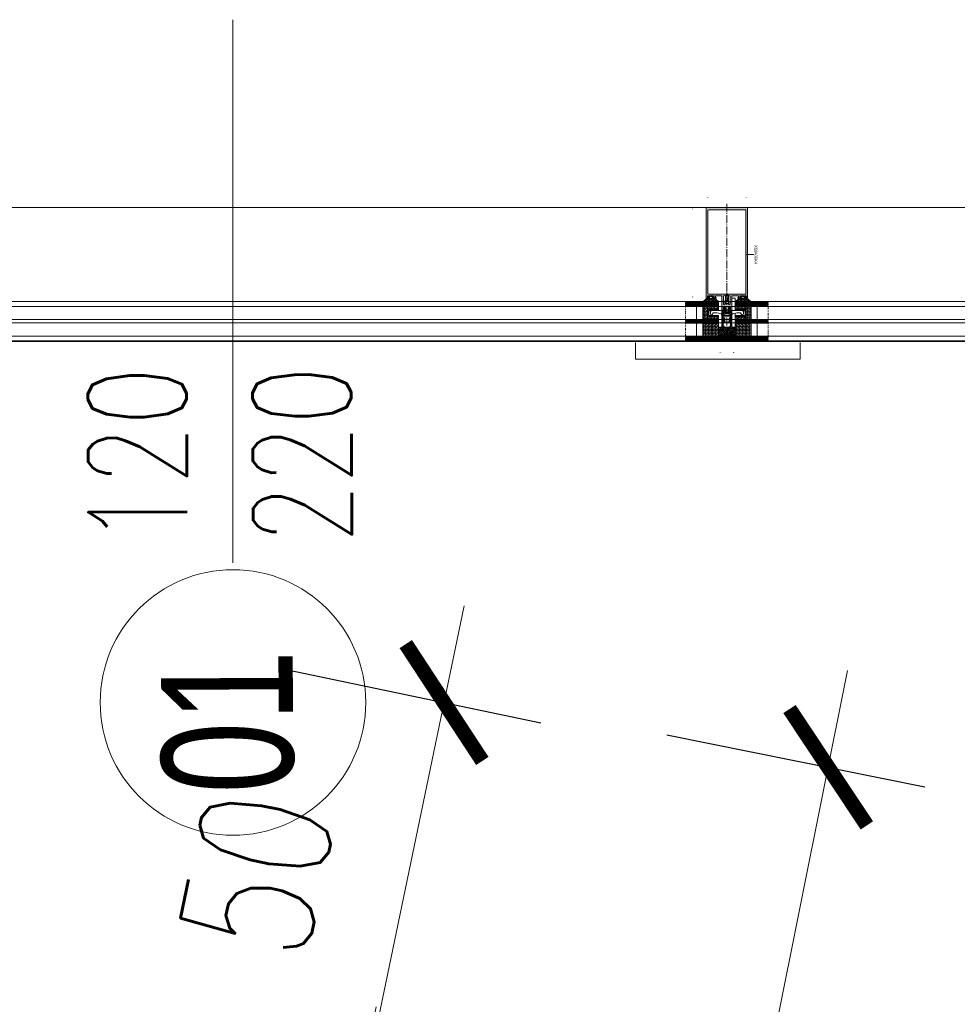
# Model space of a CAD drawing. Header units: inches. Extents: x 0 to 111471, y -105323 to 11070.
# Tile 164 of 256: x 43565 to 43679, y -27951 to -27832. Entities that reach past the tile are written whole.
import ezdxf
from ezdxf.enums import TextEntityAlignment as Align

# ---------------------------------------------------------------- set-up
doc = ezdxf.new("R2010")
doc.units = ezdxf.units.IN
doc.header["$MEASUREMENT"] = 0
for name, pattern in [('DIVIDE', [5.3, 2, -1, 0.15, -1, 0.15, -1]), ('gen3', [6.25, 4.75, -1.5]), ('GEN7', [13.75, 9.75, -1.5, 1, -1.5])]:
    doc.linetypes.add(name, pattern=pattern)
for name, color, linetype, lineweight in [('888 drzwi i okna', 4, 'Continuous', 0), ('888 opisy', 3, 'Continuous', 0), ('888 projektowane elementy', 6, 'Continuous', 13), ('888 sciany istniejące', 2, 'Continuous', 35), ('888 widok', 8, 'Continuous', 0), ('888 wymiary', 1, 'Continuous', 0), ('MB-inne', 8, 'Continuous', 9), ('MB-kreskowanie', 8, 'Continuous', 5), ('MB-opisy', 120, 'Continuous', 9), ('MB-osie', 4, 'GEN7', 5), ('MB-profile', 7, 'Continuous', 9), ('MB-szyby', 4, 'Continuous', 9), ('MB-urwania', 1, 'DIVIDE', 5), ('MB-uszczelki_tworzywa', 8, 'Continuous', 9), ('MB-wymiary', 145, 'Continuous', 9), ('Wymiary', 85, 'Continuous', 18)]:
    doc.layers.add(name, color=color, linetype=linetype, lineweight=lineweight)
doc.styles.add('ARIALCE', font='arial.ttf', dxfattribs={"width": 0.8})
doc.styles.get("Standard").update_dxf_attribs({"font": 'arial.ttf'})
doc.styles.add('TS 100_opisy', font='romans.shx', dxfattribs={"width": 0.7, "height": 16})
doc.styles.add('TS 100_wymiary', font='romans.shx', dxfattribs={"width": 0.7, "height": 16})
doc.dimstyles.new('Dim Style 100', dxfattribs={"dimtxt": 16, "dimasz": 12, "dimexe": 12, "dimexo": 2, "dimgap": 10, "dimtad": 1, "dimdec": 0, "dimzin": 9, "dimtxsty": 'TS 100_wymiary', "dimblk": 'ARCHTICK', "dimcen": 2.5, "dimdle": 12, "dimclrd": 256, "dimclrt": 2, "dimadec": 0, "dimazin": 2, "dimtfac": 1, "dimtdec": 0, "dimtix": 1, "dimtmove": 2, "dimatfit": 3, "dimfxl": 0, "dimlwd": -1, "dimarcsym": 0})
doc.dimstyles.new('MB_KDA_2.5', dxfattribs={"dimtxt": 2.5, "dimasz": 2.5, "dimexe": 1, "dimexo": 1, "dimgap": 1, "dimtad": 1, "dimdec": 1, "dimdsep": 46, "dimtxsty": 'Standard', "dimcen": 0, "dimclrd": 256, "dimclre": 256, "dimclrt": 2, "dimadec": 0, "dimazin": 2, "dimtp": 0.1, "dimtm": 0.1, "dimtfac": 0.71, "dimtdec": 1, "dimtmove": 0, "dimatfit": 3, "dimfxl": 0, "dimtzin": 0, "dimlwd": -1, "dimlwe": -1, "dimarcsym": 0})
pattern_1 = [(315, (-204.003, -193.6241), (1.3470384, -3e-16), [0.9525, -0.9525])]
pattern_2 = [(0.033944, (-4153.1781, -852.2568), (0.23784281, 0.47639099), [0, -0.47625])]
pattern_3 = [(45, (-204.003, 93.6241), (1.3470384, -2e-16), [0.9525, -0.9525])]

# ---------------------------------------------------------------- blocks, each defined once
blk = doc.blocks.new('K430492X')
at = {"layer": 'MB-kreskowanie'}
h = blk.add_hatch(color=0, dxfattribs=at)
h.paths.add_polyline_path([(-109.2, 25), (-109.5, 24.7), (-109.5, 22.5), (-109, 22), (-108.5, 22), (-108.5, 23.5), (-106.5, 23.5), (-106.5, 19.7), (-106.3, 19.5), (-106.5, 19.2), (-106.5, 15.5), (-108.5, 15.5), (-108.5, 17), (-109, 17), (-109.5, 16.5), (-109.5, 13), (-108.5, 13), (-108.5, 14), (-106.5, 14), (-106.5, 6.5), (-107, 6), (-124.2, 6), (-124.5, 5.7), (-124.5, 4), (-124, 3.5), (-123, 3.5), (-123, 4.5), (-121, 4.5), (-120.5, 4), (-120.5, 2.7), (-118.9, 0), (-120.5, -2.8), (-120.5, -4), (-121, -4.5), (-123, -4.5), (-123, -3.5), (-124, -3.5), (-124.5, -4), (-124.5, -5.7), (-124.2, -6), (-107, -6), (-106.5, -6.5), (-106.5, -14), (-108.5, -14), (-108.5, -13), (-109.5, -13), (-109.5, -16.5), (-109, -17), (-108.5, -17), (-108.5, -15.5), (-106.5, -15.5), (-106.5, -19.2), (-106.3, -19.5), (-106.5, -19.7), (-106.5, -23.5), (-108.5, -23.5), (-108.5, -22), (-109, -22), (-109.5, -22.5), (-109.5, -24.7), (-109.2, -25), (-0.5, -25, 0.413925), (0, -24.5), (0, 24.5, 0.413925), (-0.5, 25)])
h.paths.add_polyline_path([(-3, 22.9), (-2.5, 22.4), (-2.5, -22.4), (-3, -22.9), (-104, -22.9), (-104.5, -22.4), (-104.5, 22.4), (-104, 22.9)], flags=16)
h.paths.add_polyline_path([(-106.4, 3.6), (-105.5, 0), (-106.4, -3.6), (-106.9, -4), (-116.9, -4), (-117.3, -3.2), (-115.9, -0.8), (-115.9, 0.8), (-117.3, 3.2), (-116.9, 4), (-106.9, 4)], flags=16)
at = {"layer": 'MB-profile'}
blk.add_lwpolyline([(-0.5, -25), (-109.2, -25), (-109.5, -24.7), (-109.5, -22.5), (-109, -22), (-108.5, -22), (-108.5, -23.5), (-106.5, -23.5), (-106.5, -19.7), (-106.3, -19.5), (-106.5, -19.2), (-106.5, -15.5), (-108.5, -15.5), (-108.5, -17), (-109, -17), (-109.5, -16.5), (-109.5, -13), (-108.5, -13), (-108.5, -14), (-106.5, -14), (-106.5, -6.5), (-107, -6), (-124.2, -6), (-124.5, -5.7), (-124.5, -4), (-124, -3.5), (-123, -3.5), (-123, -4.5), (-121, -4.5), (-120.5, -4), (-120.5, -2.8), (-118.9, 0), (-120.5, 2.7), (-120.5, 4), (-121, 4.5), (-123, 4.5), (-123, 3.5), (-124, 3.5), (-124.5, 4), (-124.5, 5.7), (-124.2, 6), (-107, 6), (-106.5, 6.5), (-106.5, 14), (-108.5, 14), (-108.5, 13), (-109.5, 13), (-109.5, 16.5), (-109, 17), (-108.5, 17), (-108.5, 15.5), (-106.5, 15.5), (-106.5, 19.2), (-106.3, 19.5), (-106.5, 19.7), (-106.5, 23.5), (-108.5, 23.5), (-108.5, 22), (-109, 22), (-109.5, 22.5), (-109.5, 24.7), (-109.2, 25), (-0.5, 25, -0.414502), (0, 24.5), (0, -24.5, -0.414502)], format="xyb", close=True, dxfattribs=at)
for points in [[(-3, -22.9), (-104, -22.9), (-104.5, -22.4), (-104.5, 22.4), (-104, 22.9), (-3, 22.9), (-2.5, 22.4), (-2.5, -22.4)], [(-106.4, -3.6), (-106.9, -4), (-116.9, -4), (-117.3, -3.2), (-115.9, -0.8), (-115.9, 0.8), (-117.3, 3.2), (-116.9, 4), (-106.9, 4), (-106.4, 3.6), (-105.5, 0)]]:
    blk.add_lwpolyline(points, close=True, dxfattribs=at)
blk = doc.blocks.new('*D597')
at = {"layer": 'Defpoints', "color": 0, "ltscale": 0.01}
for p in [(52, -74.7), (161.5, -74.5), (52, -92)]:
    blk.add_point(p, dxfattribs=at)
at = {"layer": 'MB-wymiary'}
for p, q in [((52, -75.7), (52, -93)), ((161.5, -75.5), (161.5, -93)), ((159, -92), (54.5, -92))]:
    blk.add_line(p, q, dxfattribs=at)
at = {"layer": 'MB-wymiary', "ltscale": 0.01}
for points in [[(54.5, -91.6), (54.5, -92.4), (52, -92)], [(159, -92.4), (159, -91.6), (161.5, -92)]]:
    blk.add_solid(points, dxfattribs=at)
at = {"layer": 'MB-wymiary', "color": 2, "ltscale": 0.01, "insert": (106.8, -89.7), "char_height": 2.5, "attachment_point": 5}
blk.add_mtext('110', dxfattribs=at)
blk = doc.blocks.new('*D598')
at = {"layer": 'Defpoints', "color": 0, "ltscale": 0.01}
for p in [(147.1, -25), (173.9, -25), (147.1, -75)]:
    blk.add_point(p, dxfattribs=at)
at = {"layer": 'MB-wymiary'}
for p, q in [((148.1, -25), (174.9, -25)), ((173.9, -72.5), (173.9, -27.5)), ((148.1, -75), (174.9, -75))]:
    blk.add_line(p, q, dxfattribs=at)
at = {"layer": 'MB-wymiary', "ltscale": 0.01}
for points in [[(174.3, -27.5), (173.5, -27.5), (173.9, -25)], [(173.5, -72.5), (174.3, -72.5), (173.9, -75)]]:
    blk.add_solid(points, dxfattribs=at)
at = {"layer": 'MB-wymiary', "color": 2, "ltscale": 0.01, "insert": (171.7, -50), "char_height": 2.5, "attachment_point": 5, "rotation": 90}
blk.add_mtext('50', dxfattribs=at)
blk = doc.blocks.new('120900')
at = {"layer": 'MB-kreskowanie'}
h = blk.add_hatch(dxfattribs=at)
h.set_pattern_fill('DOTS', color=256, scale=0.3, angle=90.0339, style=0)
h.set_pattern_definition([(90.033944, (778.75693, -4206.1781), (-0.47639099, 0.23784281), [0, -0.47625])])
h.paths.add_polyline_path([(-6.2, 1.7, -0.244698), (-6, 1.8), (-5.6, 1.8, -0.117863), (-5.4, 1.8, 0.255673), (-2.6, 1.8, -0.117863), (-2.4, 1.8), (-2, 1.8, -0.244698), (-1.8, 1.7), (-1, 0.6, -0.520567), (-1.1, 0.3), (-1.5, 0.2), (-1.5, -1), (-2.5, -1), (-2.5, 0.7, 0.496188), (-2.8, 0.9, -0.136548), (-5.2, 0.9, 0.502247), (-5.5, 0.7), (-5.5, -1), (-6.5, -1), (-6.5, 0.2), (-6.9, 0.3, -0.520567), (-7, 0.6)])
h.paths.add_polyline_path([(-9.5, -1.3, -0.414214), (-9.2, -1), (-7.3, -1, -0.267949), (-7.1, -1.2, 0.767327), (-6.5, -1), (-5.5, -1), (-5.5, -1.3, 0.414214), (-5.3, -1.5), (-2.7, -1.5, 0.414214), (-2.5, -1.3), (-2.5, -1), (-1.5, -1, 0.767327), (-0.9, -1.2, -0.267949), (-0.7, -1), (1.2, -1, -0.414214), (1.5, -1.3, 0.218991), (4.8, -4.2, -0.885567), (4.5, -5, -0.160479), (1, -3.3, 0.21435), (0.2, -3), (-1.4, -3, 0.674934), (-1.6, -3.5, 0.163474), (0.2, -4.4, -1), (0.2, -5, -0.19206), (-3.5, -3.2, 0.293178), (-4, -3, 0.293178), (-4.5, -3.2, -0.19206), (-8.2, -5, -1), (-8.2, -4.4, 0.163474), (-6.4, -3.5, 0.674934), (-6.6, -3), (-8.2, -3, 0.214349), (-9, -3.3, -0.160479), (-12.5, -5, -0.885567), (-12.8, -4.2, 0.226961)])
at = {"layer": 'MB-uszczelki_tworzywa'}
for points in [[(1.5, -1.3, 0.218991), (4.8, -4.2, -0.885567), (4.5, -5, -0.160479), (1, -3.3, 0.21435), (0.2, -3), (-1.4, -3, 0.677436), (-1.6, -3.5, 0.163474), (0.2, -4.4, -1), (0.2, -5, -0.19206), (-3.5, -3.2, 0.293178), (-4, -3, 0.293178), (-4.5, -3.2, -0.19206), (-8.2, -5, -1), (-8.2, -4.4, 0.163474), (-6.4, -3.5, 0.677436), (-6.6, -3), (-8.2, -3, 0.21435), (-9, -3.3, -0.160479), (-12.5, -5, -0.885567), (-12.8, -4.2, 0.226961), (-9.5, -1.3, -0.414214), (-9.2, -1), (-7.3, -1, -0.267949), (-7.1, -1.2, 0.767327), (-6.5, -1), (-6.5, 0.2), (-6.9, 0.3, -0.520567), (-7, 0.6), (-6.2, 1.7, -0.244698), (-6, 1.8), (-5.6, 1.8, -0.117863), (-5.4, 1.8, 0.255673), (-2.6, 1.8, -0.117863), (-2.4, 1.8), (-2, 1.8, -0.244698), (-1.8, 1.7), (-1, 0.6, -0.520567), (-1.1, 0.3), (-1.5, 0.2), (-1.5, -1, 0.767327), (-0.9, -1.2, -0.267949), (-0.7, -1), (1.2, -1, -0.414214)], [(-2.5, -1.3), (-2.5, 0.7, 0.490314), (-2.7, 0.9, -0.137178), (-5.2, 0.9, 0.490314), (-5.5, 0.7), (-5.5, -1.3, 0.414214), (-5.3, -1.5), (-2.7, -1.5, 0.414214)]]:
    blk.add_lwpolyline(points, format="xyb", close=True, dxfattribs=at)
blk = doc.blocks.new('*D599')
at = {"layer": 'Defpoints', "color": 0, "ltscale": 0.01}
for p in [(2.1, -40), (-13.3, -60), (2, -60)]:
    blk.add_point(p, dxfattribs=at)
at = {"layer": 'MB-wymiary'}
for p, q in [((1.1, -40), (-14.3, -40)), ((-13.3, -42.5), (-13.3, -57.5)), ((1, -60), (-14.3, -60))]:
    blk.add_line(p, q, dxfattribs=at)
at = {"layer": 'MB-wymiary', "ltscale": 0.01}
for points in [[(-12.9, -42.5), (-13.8, -42.5), (-13.3, -40)], [(-13.8, -57.5), (-12.9, -57.5), (-13.3, -60)]]:
    blk.add_solid(points, dxfattribs=at)
at = {"layer": 'MB-wymiary', "color": 2, "ltscale": 0.01, "insert": (-15.6, -50), "char_height": 2.5, "attachment_point": 5, "rotation": 90}
blk.add_mtext('20', dxfattribs=at)
blk = doc.blocks.new('_ArchTick')
at = {"layer": 'Wymiary', "color": 0, "const_width": 0.15}
blk.add_lwpolyline([(-0.5, -0.5), (0.5, 0.5)], dxfattribs=at)
blk = doc.blocks.new('*D693')
at = {"layer": '888 wymiary', "ltscale": 0.01}
blk.add_line((43622.93, -28121.76), (43665.37, -27910.56), dxfattribs=at)
at = {"layer": '888 wymiary', "color": 0, "lineweight": -2, "ltscale": 0.01}
for p, q in [((43643.4, -27918.38), (43674.77, -27924.69)), ((43605.69, -28106.05), (43637.06, -28112.36))]:
    blk.add_line(p, q, dxfattribs=at)
at = {"layer": 'Defpoints', "color": 0}
for p in [(43417.7, -27873.03), (43663.01, -27922.32), (43379.99, -28060.7)]:
    blk.add_point(p, dxfattribs=at)
at = {"layer": '888 wymiary', "linetype": 'ByBlock', "xscale": 12, "yscale": 12, "zscale": 12}
for p, rotation in [((43663.01, -27922.32), 78.6376525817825), ((43625.3, -28109.99), 258.6376525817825)]:
    blk.add_blockref('_ArchTick', p, dxfattribs=dict(at, rotation=rotation))
at = {"layer": '888 wymiary', "color": 2, "ltscale": 0.01, "insert": (43626.51, -28012.61), "char_height": 16, "attachment_point": 5, "rotation": 78.6377, "style": 'TS 100_wymiary'}
blk.add_mtext('191', dxfattribs=at)
blk = doc.blocks.new('*D695')
at = {"layer": '888 wymiary', "color": 0, "lineweight": -2, "ltscale": 0.01}
for p, q in [((43530.71, -28131.52), (43530.71, -28163.52)), ((43650.71, -28131.52), (43650.71, -28163.52))]:
    blk.add_line(p, q, dxfattribs=at)
at = {"layer": '888 wymiary', "ltscale": 0.01}
blk.add_line((43518.71, -28151.52), (43662.71, -28151.52), dxfattribs=at)
at = {"layer": 'Defpoints', "color": 0}
for p in [(43650.71, -27864.86), (43530.71, -27865.75), (43650.71, -28151.52)]:
    blk.add_point(p, dxfattribs=at)
at = {"layer": '888 wymiary', "linetype": 'ByBlock', "xscale": 12, "yscale": 12, "zscale": 12, "rotation": 180}
blk.add_blockref('_ArchTick', (43530.71, -28151.52), dxfattribs=at)
at = {"layer": '888 wymiary', "linetype": 'ByBlock', "xscale": 12, "yscale": 12, "zscale": 12}
blk.add_blockref('_ArchTick', (43650.71, -28151.52), dxfattribs=at)
at = {"layer": '888 wymiary', "color": 2, "ltscale": 0.01, "insert": (43590.71, -28133.52), "char_height": 16, "attachment_point": 5, "style": 'TS 100_wymiary'}
blk.add_mtext('120', dxfattribs=at)
blk = doc.blocks.new('*D696')
at = {"layer": '888 wymiary', "color": 0, "lineweight": -2, "ltscale": 0.01}
for p, q in [((43650.71, -28131.52), (43650.71, -28163.52)), ((43770.71, -28131.52), (43770.71, -28163.52))]:
    blk.add_line(p, q, dxfattribs=at)
at = {"layer": '888 wymiary', "ltscale": 0.01}
blk.add_line((43638.71, -28151.52), (43782.71, -28151.52), dxfattribs=at)
at = {"layer": 'Defpoints', "color": 0}
for p in [(43650.71, -27864.86), (43770.71, -27865.71), (43770.71, -28151.52)]:
    blk.add_point(p, dxfattribs=at)
at = {"layer": '888 wymiary', "linetype": 'ByBlock', "xscale": 12, "yscale": 12, "zscale": 12, "rotation": 180}
blk.add_blockref('_ArchTick', (43650.71, -28151.52), dxfattribs=at)
at = {"layer": '888 wymiary', "linetype": 'ByBlock', "xscale": 12, "yscale": 12, "zscale": 12}
blk.add_blockref('_ArchTick', (43770.71, -28151.52), dxfattribs=at)
at = {"layer": '888 wymiary', "color": 2, "ltscale": 0.01, "insert": (43710.71, -28133.52), "char_height": 16, "attachment_point": 5, "style": 'TS 100_wymiary'}
blk.add_mtext('120', dxfattribs=at)
blk = doc.blocks.new('*D708')
at = {"layer": '888 wymiary', "color": 0, "lineweight": -2, "ltscale": 0.01}
for p, q in [((43418.64, -28259.85), (43418.64, -28291.85)), ((45099.62, -28259.85), (45099.62, -28291.85))]:
    blk.add_line(p, q, dxfattribs=at)
at = {"layer": '888 wymiary', "ltscale": 0.01}
blk.add_line((43406.64, -28279.85), (45111.62, -28279.85), dxfattribs=at)
at = {"layer": 'Defpoints', "color": 0}
for p in [(45099.62, -27871.92), (43418.64, -27872.28), (45099.62, -28279.85)]:
    blk.add_point(p, dxfattribs=at)
at = {"layer": '888 wymiary', "linetype": 'ByBlock', "xscale": 12, "yscale": 12, "zscale": 12, "rotation": 180}
blk.add_blockref('_ArchTick', (43418.64, -28279.85), dxfattribs=at)
at = {"layer": '888 wymiary', "linetype": 'ByBlock', "xscale": 12, "yscale": 12, "zscale": 12}
blk.add_blockref('_ArchTick', (45099.62, -28279.85), dxfattribs=at)
at = {"layer": '888 wymiary', "color": 2, "ltscale": 0.01, "insert": (44259.13, -28261.85), "char_height": 16, "attachment_point": 5, "style": 'TS 100_wymiary'}
blk.add_mtext('1681', dxfattribs=at)
blk = doc.blocks.new('*D833')
at = {"layer": '888 wymiary', "color": 0, "lineweight": -2, "ltscale": 0.01}
for p, q in [((43659.62, -28220.23), (43659.62, -28252.23)), ((43694.62, -28220.23), (43694.62, -28252.23))]:
    blk.add_line(p, q, dxfattribs=at)
at = {"layer": '888 wymiary', "ltscale": 0.01}
for p, q in [((43706.62, -28240.23), (43647.62, -28240.23)), ((43659.62, -28240.23), (43647.62, -28240.23)), ((43694.62, -28240.23), (43706.62, -28240.23))]:
    blk.add_line(p, q, dxfattribs=at)
at = {"layer": 'Defpoints', "color": 0}
for p in [(43659.62, -27871.92), (43694.62, -27871.92), (43659.62, -28240.23)]:
    blk.add_point(p, dxfattribs=at)
at = {"layer": '888 wymiary', "linetype": 'ByBlock', "xscale": 12, "yscale": 12, "zscale": 12}
blk.add_blockref('_ArchTick', (43659.62, -28240.23), dxfattribs=at)
at = {"layer": '888 wymiary', "linetype": 'ByBlock', "xscale": 12, "yscale": 12, "zscale": 12, "rotation": 180}
blk.add_blockref('_ArchTick', (43694.62, -28240.23), dxfattribs=at)
at = {"layer": '888 wymiary', "color": 2, "ltscale": 0.01, "insert": (43677.12, -28222.23), "char_height": 16, "attachment_point": 5, "style": 'TS 100_wymiary'}
blk.add_mtext('35', dxfattribs=at)
blk = doc.blocks.new('*D834')
at = {"layer": '888 wymiary', "color": 0, "lineweight": -2, "ltscale": 0.01}
for p, q in [((43639.62, -28220.23), (43639.62, -28252.23)), ((43659.62, -28220.23), (43659.62, -28252.23))]:
    blk.add_line(p, q, dxfattribs=at)
at = {"layer": '888 wymiary', "ltscale": 0.01}
blk.add_line((43671.62, -28240.23), (43627.62, -28240.23), dxfattribs=at)
at = {"layer": 'Defpoints', "color": 0}
for p in [(43639.62, -27871.92), (43659.62, -27871.92), (43639.62, -28240.23)]:
    blk.add_point(p, dxfattribs=at)
at = {"layer": '888 wymiary', "linetype": 'ByBlock', "xscale": 12, "yscale": 12, "zscale": 12, "rotation": 180}
blk.add_blockref('_ArchTick', (43639.62, -28240.23), dxfattribs=at)
at = {"layer": '888 wymiary', "linetype": 'ByBlock', "xscale": 12, "yscale": 12, "zscale": 12}
blk.add_blockref('_ArchTick', (43659.62, -28240.23), dxfattribs=at)
at = {"layer": '888 wymiary', "color": 2, "ltscale": 0.01, "insert": (43650.86, -28222.23), "char_height": 16, "attachment_point": 5, "style": 'TS 100_wymiary'}
blk.add_mtext('20', dxfattribs=at)
blk = doc.blocks.new('*D835')
at = {"layer": '888 wymiary', "color": 0, "lineweight": -2, "ltscale": 0.01}
for p, q in [((43549.62, -28220.23), (43549.62, -28252.23)), ((43639.62, -28220.23), (43639.62, -28252.23))]:
    blk.add_line(p, q, dxfattribs=at)
at = {"layer": '888 wymiary', "ltscale": 0.01}
blk.add_line((43651.62, -28240.23), (43537.62, -28240.23), dxfattribs=at)
at = {"layer": 'Defpoints', "color": 0}
for p in [(43549.62, -27871.92), (43639.62, -27871.92), (43549.62, -28240.23)]:
    blk.add_point(p, dxfattribs=at)
at = {"layer": '888 wymiary', "linetype": 'ByBlock', "xscale": 12, "yscale": 12, "zscale": 12, "rotation": 180}
blk.add_blockref('_ArchTick', (43549.62, -28240.23), dxfattribs=at)
at = {"layer": '888 wymiary', "linetype": 'ByBlock', "xscale": 12, "yscale": 12, "zscale": 12}
blk.add_blockref('_ArchTick', (43639.62, -28240.23), dxfattribs=at)
at = {"layer": '888 wymiary', "color": 2, "ltscale": 0.01, "insert": (43594.62, -28222.23), "char_height": 16, "attachment_point": 5, "style": 'TS 100_wymiary'}
blk.add_mtext('90', dxfattribs=at)
blk = doc.blocks.new('*D967')
at = {"layer": '888 wymiary', "ltscale": 0.01}
blk.add_line((43603.73, -27975.06), (43618.79, -27902.71), dxfattribs=at)
at = {"layer": '888 wymiary', "color": 0, "lineweight": -2, "ltscale": 0.01}
for p, q in [((43596.77, -27910.38), (43628.09, -27916.91)), ((43586.6, -27959.23), (43617.93, -27965.76))]:
    blk.add_line(p, q, dxfattribs=at)
at = {"layer": 'Defpoints', "color": 0}
for p in [(43417.16, -27872.99), (43616.35, -27914.46), (43406.99, -27921.84)]:
    blk.add_point(p, dxfattribs=at)
at = {"layer": '888 wymiary', "linetype": 'ByBlock', "xscale": 12, "yscale": 12, "zscale": 12}
for p, rotation in [((43616.35, -27914.46), 78.24024352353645), ((43606.18, -27963.31), 258.2402435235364)]:
    blk.add_blockref('_ArchTick', p, dxfattribs=dict(at, rotation=rotation))
at = {"layer": '888 wymiary', "color": 2, "ltscale": 0.01, "insert": (43593.64, -27935.22), "char_height": 16, "attachment_point": 5, "rotation": 78.2402, "style": 'TS 100_wymiary'}
blk.add_mtext('50', dxfattribs=at)
blk = doc.blocks.new('*D968')
at = {"layer": '888 wymiary', "ltscale": 0.01}
blk.add_line((43608.1, -27951.41), (43582.86, -28072.81), dxfattribs=at)
at = {"layer": '888 wymiary', "color": 0, "lineweight": -2, "ltscale": 0.01}
for p, q in [((43586.08, -27959.09), (43617.41, -27965.6)), ((43565.72, -28056.99), (43597.05, -28063.51))]:
    blk.add_line(p, q, dxfattribs=at)
at = {"layer": 'Defpoints', "color": 0}
for p in [(43406.99, -27921.84), (43386.63, -28019.75), (43585.3, -28061.07)]:
    blk.add_point(p, dxfattribs=at)
at = {"layer": '888 wymiary', "linetype": 'ByBlock', "xscale": 12, "yscale": 12, "zscale": 12}
for p, rotation in [((43605.66, -27963.16), 78.25187969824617), ((43585.3, -28061.07), 258.2518796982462)]:
    blk.add_blockref('_ArchTick', p, dxfattribs=dict(at, rotation=rotation))
at = {"layer": '888 wymiary', "color": 2, "ltscale": 0.01, "insert": (43577.86, -28008.45), "char_height": 16, "attachment_point": 5, "rotation": 78.2519, "style": 'TS 100_wymiary'}
blk.add_mtext('100', dxfattribs=at)
blk = doc.blocks.new('G$C0AADE25E')
at = {"layer": 'MB-kreskowanie'}
h = blk.add_hatch(dxfattribs=at)
h.set_pattern_fill('DASH', color=256, scale=0.3, angle=315, style=0)
h.set_pattern_definition([(135, (-89.4117, -467.5632), (-3e-17, 1.3470384), [0.9525, -0.9525])])
h.paths.add_polyline_path([(22, -20.8), (6, -20.8), (6, -40), (22, -40)])
h = blk.add_hatch(dxfattribs=at)
h.set_pattern_fill('DASH', color=256, scale=0.3, angle=315, style=0)
h.set_pattern_definition(pattern_1)
h.paths.add_polyline_path([(26, -20.8), (26, -26.8), (42, -26.8), (42, -20.8)])
h = blk.add_hatch(dxfattribs=at)
h.set_pattern_fill('DOTS', color=256, scale=0.3, angle=0.0339, style=0)
h.set_pattern_definition(pattern_2)
h.paths.add_polyline_path([(54.7, -32.7, 0.244698), (54.8, -32.5), (54.8, -32.1, 0.117863), (54.8, -31.9, -0.255673), (54.8, -29.1, 0.117863), (54.8, -28.9), (54.8, -28.5, 0.244698), (54.7, -28.3), (53.6, -27.5, 0.520567), (53.3, -27.6), (53.2, -28), (52, -28), (52, -29), (53.7, -29, -0.496188), (53.9, -29.3, 0.136548), (53.9, -31.7, -0.502247), (53.7, -32), (52, -32), (52, -33), (53.2, -33), (53.3, -33.4, 0.520567), (53.6, -33.5)])
h.paths.add_polyline_path([(51.7, -36, 0.414214), (52, -35.7), (52, -33.8, 0.267949), (51.8, -33.6, -0.767327), (52, -33), (52, -32), (51.7, -32, -0.414214), (51.5, -31.8), (51.5, -29.2, -0.414214), (51.7, -29), (52, -29), (52, -28, -0.767327), (51.8, -27.4, 0.267949), (52, -27.2), (52, -25.3, 0.414214), (51.7, -25, -0.218991), (48.8, -21.7, 0.885567), (48, -22, 0.160479), (49.7, -25.5, -0.21435), (50, -26.3), (50, -27.9, -0.674934), (49.5, -28.1, -0.163474), (48.6, -26.3, 1), (48, -26.3, 0.19206), (49.8, -30, -0.293178), (50, -30.5, -0.293178), (49.8, -31, 0.19206), (48, -34.7, 1), (48.6, -34.7, -0.163474), (49.5, -32.9, -0.674934), (50, -33.1), (50, -34.7, -0.214349), (49.7, -35.5, 0.160479), (48, -39, 0.885567), (48.8, -39.3, -0.226961)])
h = blk.add_hatch(dxfattribs=at)
h.set_pattern_fill('DASH', color=256, scale=0.3, angle=315, style=0)
h.set_pattern_definition(pattern_1)
h.paths.add_polyline_path([(38.2, -40), (40, -40), (42, -40), (42, -26.8), (36.2, -26.8, -0.414214), (38.2, -28.8)])
h.paths.add_polyline_path([(26, -40), (29.8, -40), (29.8, -28.8, -0.414214), (31.8, -26.8), (26, -26.8)])
h = blk.add_hatch(dxfattribs=at)
h.set_pattern_fill('HEX', color=256, scale=0.2, angle=135, style=0)
h.set_pattern_definition([(135, (-103.4117, 367.5632), (-0.7777128, -0.7777128), [0.635, -1.27]), (255, (-103.4117, 367.5632), (1.0623755, -0.2846626), [0.635, -1.27]), (195, (-103.8607, 368.0122), (0.2846626, -1.0623755), [0.635, -1.27])])
h.paths.add_polyline_path([(7, -60), (17, -60), (17, -40), (7, -40)])
h = blk.add_hatch(dxfattribs=at)
h.set_pattern_fill('_U', color=256, angle=315, style=0, double=1, pattern_type=0)
h.set_pattern_definition([(315, (-2146.2895, 2427.8375), (0.70710678, 0.70710678), []), (45, (-2146.2895, 2427.8375), (-0.70710678, 0.70710678), [])])
h.paths.add_polyline_path([(23.5, -52.6), (23.2, -52.3), (23.2, -47.7), (23.5, -47.4), (25, -47.4), (28.4, -47.4), (28.4, -46.8), (28.2, -46.4), (27.4, -45.9), (26.9, -46.7), (25, -46.7), (23.5, -46.7), (23.2, -46.1), (23.2, -45.7), (23.4, -45.4), (25, -45), (25, -44), (17, -44), (17, -46), (17.5, -46.5), (18.4, -46.5), (18.4, -45.5), (21.3, -45.5), (22.2, -46.5), (22.2, -49.1), (22.7, -50), (22.2, -50.9), (22.2, -53.5), (21.3, -54.5), (18.4, -54.5), (18.4, -53.5), (17.5, -53.5), (17, -54), (17, -56), (25, -56), (25, -55), (23.4, -54.6), (23.2, -54.3), (23.2, -53.8), (23.5, -53.3), (25, -53.3), (26.9, -53.3), (27.4, -54), (28.2, -53.6), (28.4, -53.2), (28.4, -52.5), (25, -52.6)])
h = blk.add_hatch(dxfattribs=at)
h.set_pattern_fill('_U', color=256, angle=315, style=0, double=1, pattern_type=0)
h.set_pattern_definition([(315, (-2134.2895, 2427.8375), (0.70710678, 0.70710678), []), (45, (-2134.2895, 2427.8375), (-0.70710678, 0.70710678), [])])
h.paths.add_polyline_path([(35.5, -52.6), (35.2, -52.3), (35.2, -47.7), (35.5, -47.4), (37, -47.4), (40.4, -47.4), (40.4, -46.8), (40.2, -46.4), (39.4, -45.9), (38.9, -46.7), (37, -46.7), (35.5, -46.7), (35.2, -46.1), (35.2, -45.7), (35.4, -45.4), (37, -45), (37, -44), (25, -44), (25, -46), (25.5, -46.5), (26.4, -46.5), (26.4, -45.5), (33.3, -45.5), (34.2, -46.5), (34.2, -49.1), (34.7, -50), (34.2, -50.9), (34.2, -53.5), (33.3, -54.5), (26.4, -54.5), (26.4, -53.5), (25.5, -53.5), (25, -54), (25, -56), (37, -56), (37, -55), (35.4, -54.6), (35.2, -54.3), (35.2, -53.8), (35.5, -53.3), (37, -53.3), (38.9, -53.3), (39.4, -54), (40.2, -53.6), (40.4, -53.2), (40.4, -52.5), (37, -52.6)])
h = blk.add_hatch(dxfattribs=at)
h.set_pattern_fill('DASH', color=256, scale=0.3, angle=225, style=0)
h.set_pattern_definition([(225, (-89.4117, 367.5632), (-6e-16, -1.3470384), [0.9525, -0.9525])])
h.paths.add_polyline_path([(6, -60), (6, -79.2), (22, -79.2), (22, -60)])
h = blk.add_hatch(dxfattribs=at)
h.set_pattern_fill('DASH', color=256, scale=0.3, angle=225, style=0)
h.set_pattern_definition(pattern_3)
h.paths.add_polyline_path([(38.2, -71.2, -0.414214), (36.2, -73.2), (42, -73.2), (42, -60), (40, -60), (38.2, -60)])
h.paths.add_polyline_path([(26, -73.2), (31.8, -73.2, -0.414214), (29.8, -71.2), (29.8, -60), (26, -60)])
h = blk.add_hatch(dxfattribs=at)
h.set_pattern_fill('DOTS', color=256, scale=0.3, angle=0.0339, style=0)
h.set_pattern_definition(pattern_2)
h.paths.add_polyline_path([(54.7, -67.3, -0.244698), (54.8, -67.5), (54.8, -67.9, -0.117863), (54.8, -68.1, 0.255673), (54.8, -70.9, -0.117863), (54.8, -71.1), (54.8, -71.5, -0.244698), (54.7, -71.7), (53.6, -72.5, -0.520567), (53.3, -72.4), (53.2, -72), (52, -72), (52, -71), (53.7, -71, 0.496188), (53.9, -70.7, -0.136548), (53.9, -68.3, 0.502247), (53.7, -68), (52, -68), (52, -67), (53.2, -67), (53.3, -66.6, -0.520567), (53.6, -66.5)])
h.paths.add_polyline_path([(51.7, -64, -0.414214), (52, -64.3), (52, -66.2, -0.267949), (51.8, -66.4, 0.767327), (52, -67), (52, -68), (51.7, -68, 0.414214), (51.5, -68.2), (51.5, -70.8, 0.414214), (51.7, -71), (52, -71), (52, -72, 0.767327), (51.8, -72.6, -0.267949), (52, -72.8), (52, -74.7, -0.414214), (51.7, -75, 0.218991), (48.8, -78.3, -0.885567), (48, -78, -0.160479), (49.7, -74.5, 0.21435), (50, -73.7), (50, -72.1, 0.674934), (49.5, -71.9, 0.163474), (48.6, -73.7, -1), (48, -73.7, -0.19206), (49.8, -70, 0.293178), (50, -69.5, 0.293178), (49.8, -69, -0.19206), (48, -65.3, -1), (48.6, -65.3, 0.163474), (49.5, -67.1, 0.674934), (50, -66.9), (50, -65.3, 0.214349), (49.7, -64.5, -0.160479), (48, -61, -0.885567), (48.8, -60.7, 0.226961)])
h = blk.add_hatch(dxfattribs=at)
h.set_pattern_fill('DASH', color=256, scale=0.3, angle=225, style=0)
h.set_pattern_definition(pattern_3)
h.paths.add_polyline_path([(42, -79.2), (42, -73.2), (26, -73.2), (26, -79.2)])
at = {"layer": 'MB-inne'}
for p, q in [((30.5, -45.7), (30.5, -54.3)), ((31, -45.7), (31, -54.3)), ((33.3, -47.7), (31.4, -45.8)), ((33.2, -47.6), (33.2, -52.4)), ((33.3, -52.3), (31.4, -54.2))]:
    blk.add_line(p, q, dxfattribs=at)
at = {"layer": 'MB-inne', "linetype": 'Continuous'}
for p, q in [((37.5, -48.1), (38, -47.6)), ((38, -52.4), (38, -47.6)), ((38, -47.6), (41.2, -47.6)), ((44.7, -47.6), (48.6, -47.6)), ((48.6, -52.4), (48.6, -47.6)), ((49.1, -48.1), (48.6, -47.6)), ((35.5, -48.1), (37.5, -48.1)), ((35.5, -51.9), (37.5, -51.9)), ((37.5, -48.1), (41.5, -48.1)), ((37.5, -51.9), (37.5, -48.1)), ((37.5, -51.9), (38, -52.4)), ((37.5, -51.9), (41.5, -51.9)), ((38, -52.4), (41.2, -52.4)), ((44.7, -52.4), (48.6, -52.4)), ((45, -48.1), (49.1, -48.1)), ((45, -51.9), (49.1, -51.9)), ((49.1, -51.9), (48.6, -52.4)), ((49.1, -48.1), (54.5, -48.1)), ((49.1, -51.9), (49.1, -48.1)), ((49.1, -48.8), (54.1, -50.3)), ((49.1, -51.9), (54.5, -51.9)), ((55.5, -49.8), (54.5, -48.1)), ((55.5, -50.2), (54.5, -51.9)), ((55.5, -50.2), (54.9, -50.5)), ((55.5, -49.8), (55.5, -50.2))]:
    blk.add_line(p, q, dxfattribs=at)
at = {"layer": 'MB-inne', "linetype": 'gen3'}
for p in [(49.1, -48.3), (55.5, -50.2)]:
    blk.add_line(p, (54.3, -48.3), dxfattribs=at)
at = {"layer": 'MB-inne'}
for points in [[(31, -45.7), (31, -49.5, 0.198912)], [(35.6, -52.6, -0.132252), (35.5, -52.3), (35.5, -47.7, -0.132253), (35.6, -47.4)]]:
    blk.add_lwpolyline(points, format="xyb", dxfattribs=at)
at = {"layer": 'MB-inne', "linetype": 'Continuous', "extrusion": (-1.83691e-16, -2.22045e-16, -1)}
blk.add_arc((-54.7, -49), 1.46, 260, 294.7886, dxfattribs=at)
at = {"layer": 'MB-inne', "linetype": 'Continuous'}
blk.add_arc((56.2, -51.2), 1.83, 155.1869, 202.5202, dxfattribs=at)
at = {"layer": 'MB-kreskowanie'}
for p, q in [((1, 0), (1, -40)), ((2, 0), (2, -40)), ((3, 0), (3, -40)), ((4, 0), (4, -40)), ((5, 0), (5, -40)), ((23, 0), (23, -40)), ((24, 0), (24, -40)), ((25, 0), (25, -40)), ((43, 0), (43, -40)), ((44, 0), (44, -40)), ((45, 0), (45, -40)), ((46, 0), (46, -40)), ((47, 0), (47, -40)), ((1, -100), (1, -60)), ((2, -100), (2, -60)), ((3, -100), (3, -60)), ((4, -100), (4, -60)), ((5, -100), (5, -60)), ((23, -100), (23, -60)), ((24, -100), (24, -60)), ((25, -100), (25, -60)), ((43, -100), (43, -60)), ((44, -100), (44, -60)), ((45, -100), (45, -60)), ((46, -100), (46, -60)), ((47, -100), (47, -60))]:
    blk.add_line(p, q, dxfattribs=at)
for centre, start, end in [((-120.7, -50), 354.7949, 5.2051), ((-119.7, -50), 355.2692, 4.7308), ((-118.7, -50), 355.2692, 4.7308), ((-117.7, -50), 355.2692, 4.7308), ((-116.7, -50), 355.2692, 4.7308), ((-115.7, -50), 355.2692, 4.7308), ((-114.7, -50), 355.2692, 4.7308)]:
    blk.add_arc(centre, 121.2, start, end, dxfattribs=at)
at = {"layer": 'MB-osie'}
blk.add_line((166.3, -50), (17.8, -50), dxfattribs=at)
at = {"layer": 'MB-profile'}
for points in [[(30.5, -40), (30, -40, -0.414214), (29.8, -39.8), (29.8, -28.8, -0.414214), (31.8, -26.8), (36.2, -26.8, -0.414214), (38.2, -28.8), (38.2, -39.8, -0.414214), (38, -40), (37.5, -40, -0.414214), (37, -39.5), (37, -29, 0.414214), (36, -28), (34.4, -28, 0.198912), (34.2, -28.1), (34.1, -28.1, -0.414214), (33.9, -28.1), (33.8, -28.1, 0.198912), (33.6, -28), (32, -28, 0.414214), (31, -29), (31, -39.5, -0.414214)], [(35.5, -30, -0.414214), (37, -31.5), (37, -46.4), (37.1, -46.6), (37.4, -46.7), (37.5, -46.9), (37.5, -47), (37.3, -47.2), (36, -47.2), (35.5, -47.7), (35.5, -48.1), (35.5, -51.9), (35.5, -52.3), (36, -52.8), (37.3, -52.8), (37.5, -53), (37.5, -53.1), (37.4, -53.3), (37.1, -53.4), (37, -53.6), (37, -68.5, -0.414214), (35.5, -70), (33.5, -70, -1), (33.5, -67), (34, -67), (34.3, -66.7), (34.3, -62.2), (34.3, -61.8), (33.1, -56.8), (32.1, -56), (31.5, -56), (31, -55.5), (31, -50.5), (31.1, -50.3), (31.2, -50.2), (31.2, -49.8), (31.1, -49.7), (31, -49.5), (31, -44.5), (31.5, -44), (32.1, -44), (33.1, -43.2), (34.3, -38.2), (34.3, -37.8), (34.3, -33.3), (34, -33), (33.5, -33, -1), (33.5, -30)], [(30.5, -60), (30, -60, 0.414214), (29.8, -60.2), (29.8, -71.2, 0.414214), (31.8, -73.2), (36.2, -73.2, 0.414214), (38.2, -71.2), (38.2, -60.2, 0.414214), (38, -60), (37.5, -60, 0.414214), (37, -60.5), (37, -71, -0.414214), (36, -72), (34.4, -72, -0.198912), (34.2, -71.9), (34.1, -71.9, 0.414214), (33.9, -71.9), (33.8, -71.9, -0.198912), (33.6, -72), (32, -72, -0.414214), (31, -71), (31, -60.5, 0.414214)]]:
    blk.add_lwpolyline(points, format="xyb", close=True, dxfattribs=at)
for points in [[(106.2, -75), (52.3, -75), (52, -74.7), (52, -72.5), (52.5, -72), (53, -72), (53, -73.5), (55, -73.5), (55, -69.7), (55.3, -69.5), (55, -69.2), (55, -65.5), (53, -65.5), (53, -67), (52.5, -67), (52, -66.5), (52, -63), (53, -63), (53, -64), (55, -64), (55, -56.5), (54.5, -56), (37.3, -56), (37, -55.7), (37, -54), (37.5, -53.5), (38.5, -53.5), (38.5, -54.5), (40.5, -54.5), (41, -54), (41, -52.8), (42.6, -50), (41, -47.2), (41, -46), (40.5, -45.5), (38.5, -45.5), (38.5, -46.5), (37.5, -46.5), (37, -46), (37, -44.3), (37.3, -44), (54.5, -44), (55, -43.5), (55, -36), (53, -36), (53, -37), (52, -37), (52, -33.5), (52.5, -33), (53, -33), (53, -34.5), (55, -34.5), (55, -30.8), (55.3, -30.5), (55, -30.3), (55, -26.5), (53, -26.5), (53, -28), (52.5, -28), (52, -27.5), (52, -25.3), (52.3, -25), (106.2, -25)], [(106.2, -72.9), (57.5, -72.9), (57, -72.4), (57, -27.6), (57.5, -27.1), (106.2, -27.1)]]:
    blk.add_lwpolyline(points, dxfattribs=at)
blk.add_lwpolyline([(55.1, -53.6), (54.6, -54), (44.6, -54), (44.2, -53.2), (45.6, -50.8), (45.6, -49.2), (44.2, -46.8), (44.6, -46), (54.6, -46), (55.1, -46.4), (56, -50)], close=True, dxfattribs=at)
at = {"layer": 'MB-szyby'}
for p, q in [((0, 0), (0, -39)), ((6, -40), (6, 0)), ((22, 0), (22, -40)), ((26, -40), (26, 0)), ((42, -40), (42, 0)), ((48, 0), (48, -39)), ((26, -20.8), (26, -40)), ((0, -39), (1, -40)), ((1, -40), (6, -40)), ((22, -40), (26, -40)), ((26, -40), (30, -40)), ((38, -40), (40, -40)), ((42, -40), (40, -40)), ((47, -40), (42, -40)), ((48, -39), (47, -40)), ((0, -61), (1, -60)), ((0, -100), (0, -61)), ((1, -60), (6, -60)), ((6, -60), (6, -100)), ((22, -100), (22, -60)), ((22, -60), (26, -60)), ((26, -79.2), (26, -60)), ((26, -60), (30, -60)), ((26, -60), (26, -100)), ((38, -60), (40, -60)), ((42, -60), (40, -60)), ((47, -60), (42, -60)), ((42, -60), (42, -100)), ((48, -61), (47, -60)), ((48, -100), (48, -61))]:
    blk.add_line(p, q, dxfattribs=at)
at = {"layer": 'MB-urwania'}
for p, q in [((48, 0), (0, 0)), ((0, -100), (48, -100))]:
    blk.add_line(p, q, dxfattribs=at)
at = {"layer": 'MB-uszczelki_tworzywa'}
for p, q in [((42, -26.8), (26, -26.8)), ((42, -73.2), (26, -73.2))]:
    blk.add_line(p, q, dxfattribs=at)
for points in [[(6, -20.8), (6, -13.3), (22, -13.3), (22, -20.8)], [(22, -40), (22, -20.8), (6, -20.8), (6, -40)], [(26, -20.8), (26, -13.3), (42, -13.3), (42, -20.8)], [(7, -40), (7, -60), (17, -60), (17, -40)], [(25, -47.4), (23.5, -47.4), (23.2, -47.7), (23.2, -52.3), (23.5, -52.6), (25, -52.6), (28.4, -52.5), (28.4, -53.2), (28.2, -53.6), (27.4, -54), (26.9, -53.3), (25, -53.3), (23.5, -53.3), (23.2, -53.8), (23.2, -54.3), (23.4, -54.6), (25, -55), (25, -56), (17, -56), (17, -54), (17.5, -53.5), (18.4, -53.5), (18.4, -54.5), (21.3, -54.5), (22.2, -53.5), (22.2, -50.9), (22.7, -50), (22.7, -50), (22.7, -50), (22.2, -49.1), (22.2, -46.5), (21.3, -45.5), (18.4, -45.5), (18.4, -46.5), (17.5, -46.5), (17, -46), (17, -44), (25, -44), (25, -45), (23.4, -45.4), (23.2, -45.7), (23.2, -46.1), (23.5, -46.7), (25, -46.7), (26.9, -46.7), (27.4, -45.9), (28.2, -46.4), (28.4, -46.8), (28.4, -47.4)], [(37, -47.4), (35.5, -47.4), (35.2, -47.7), (35.2, -52.3), (35.5, -52.6), (37, -52.6), (40.4, -52.5), (40.4, -53.2), (40.2, -53.6), (39.4, -54), (38.9, -53.3), (37, -53.3), (35.5, -53.3), (35.2, -53.8), (35.2, -54.3), (35.4, -54.6), (37, -55), (37, -56), (25, -56), (25, -54), (25.5, -53.5), (26.4, -53.5), (26.4, -54.5), (33.3, -54.5), (34.2, -53.5), (34.2, -50.9), (34.7, -50), (34.7, -50), (34.7, -50), (34.2, -49.1), (34.2, -46.5), (33.3, -45.5), (26.4, -45.5), (26.4, -46.5), (25.5, -46.5), (25, -46), (25, -44), (37, -44), (37, -45), (35.4, -45.4), (35.2, -45.7), (35.2, -46.1), (35.5, -46.7), (37, -46.7), (38.9, -46.7), (39.4, -45.9), (40.2, -46.4), (40.4, -46.8), (40.4, -47.4)], [(22, -60), (22, -79.2), (6, -79.2), (6, -60)], [(6, -79.2), (6, -86.7), (22, -86.7), (22, -79.2)], [(26, -79.2), (26, -86.7), (42, -86.7), (42, -79.2)]]:
    blk.add_lwpolyline(points, close=True, dxfattribs=at)
for points in [[(51.7, -25, -0.218991), (48.8, -21.7, 0.885567), (48, -22, 0.160479), (49.7, -25.5, -0.21435), (50, -26.3), (50, -27.9, -0.677436), (49.5, -28.1, -0.163474), (48.6, -26.3, 1), (48, -26.3, 0.19206), (49.8, -30, -0.293178), (50, -30.5, -0.293178), (49.8, -31, 0.19206), (48, -34.7, 1), (48.6, -34.7, -0.163474), (49.5, -32.9, -0.677436), (50, -33.1), (50, -34.7, -0.21435), (49.7, -35.5, 0.160479), (48, -39, 0.885567), (48.8, -39.3, -0.226961), (51.7, -36, 0.414214), (52, -35.7), (52, -33.8, 0.267949), (51.8, -33.6, -0.767327), (52, -33), (53.2, -33), (53.3, -33.4, 0.520567), (53.6, -33.5), (54.7, -32.7, 0.244698), (54.8, -32.5), (54.8, -32.1, 0.117863), (54.8, -31.9, -0.255673), (54.8, -29.1, 0.117863), (54.8, -28.9), (54.8, -28.5, 0.244698), (54.7, -28.3), (53.6, -27.5, 0.520567), (53.3, -27.6), (53.2, -28), (52, -28, -0.767327), (51.8, -27.4, 0.267949), (52, -27.2), (52, -25.3, 0.414214)], [(51.7, -29), (53.7, -29, -0.490314), (53.9, -29.2, 0.137178), (53.9, -31.8, -0.490314), (53.7, -32), (51.7, -32, -0.414214), (51.5, -31.8), (51.5, -29.2, -0.414214)], [(51.7, -75, 0.218991), (48.8, -78.3, -0.885567), (48, -78, -0.160479), (49.7, -74.5, 0.21435), (50, -73.7), (50, -72.1, 0.677436), (49.5, -71.9, 0.163474), (48.6, -73.7, -1), (48, -73.7, -0.19206), (49.8, -70, 0.293178), (50, -69.5, 0.293178), (49.8, -69, -0.19206), (48, -65.3, -1), (48.6, -65.3, 0.163474), (49.5, -67.1, 0.677436), (50, -66.9), (50, -65.3, 0.21435), (49.7, -64.5, -0.160479), (48, -61, -0.885567), (48.8, -60.7, 0.226961), (51.7, -64, -0.414214), (52, -64.3), (52, -66.2, -0.267949), (51.8, -66.4, 0.767327), (52, -67), (53.2, -67), (53.3, -66.6, -0.520567), (53.6, -66.5), (54.7, -67.3, -0.244698), (54.8, -67.5), (54.8, -67.9, -0.117863), (54.8, -68.1, 0.255673), (54.8, -70.9, -0.117863), (54.8, -71.1), (54.8, -71.5, -0.244698), (54.7, -71.7), (53.6, -72.5, -0.520567), (53.3, -72.4), (53.2, -72), (52, -72, 0.767327), (51.8, -72.6, -0.267949), (52, -72.8), (52, -74.7, -0.414214)], [(51.7, -71), (53.7, -71, 0.490314), (53.9, -70.8, -0.137178), (53.9, -68.2, 0.490314), (53.7, -68), (51.7, -68, 0.414214), (51.5, -68.2), (51.5, -70.8, 0.414214)]]:
    blk.add_lwpolyline(points, format="xyb", close=True, dxfattribs=at)
for points in [[(33.6, -40), (17, -40)], [(17, -44), (32.1, -44)], [(37, -44), (52, -44), (52, -40), (37, -40)]]:
    blk.add_lwpolyline(points, dxfattribs=at)
blk.add_lwpolyline([(38.5, -46.4), (38.7, -46.4), (38.9, -46.2, -0.391131), (39.1, -46.1), (39.9, -46.4, -0.291473), (40.2, -46.9), (40.2, -47.1, -0.414214), (39.9, -47.4), (35.3, -47.4, 0.414214), (35, -47.7), (35, -52.3, 0.414214), (35.3, -52.6), (39.9, -52.6, -0.414214), (40.2, -52.9), (40.2, -53.1, -0.291473), (39.9, -53.6), (39.1, -53.9, -0.391131), (38.9, -53.8), (38.7, -53.6), (38.5, -53.6)], format="xyb", dxfattribs=at)
at = {"layer": 'MB-wymiary'}
blk.add_line((104.9, -17.6), (104.9, -26.3), dxfattribs=at)
at = {"xscale": -1, "rotation": 270}
blk.add_blockref('120900', (53, -26.5), dxfattribs=at)
at = {"linetype": 'ByBlock'}
blk.add_blockref('K430492X', (161.5, -50), dxfattribs=at)
at = {"rotation": 270}
blk.add_blockref('120900', (53, -73.5), dxfattribs=at)
at = {"layer": 'MB-opisy', "style": 'ARIALCE'}
blk.add_text('K430492X', height=3.5, dxfattribs=at).set_placement((93.4, -15), align=Align.MIDDLE_LEFT)
at = {"layer": 'MB-wymiary'}
for base, p1, p2, picture, middle in [((173.9, -25), (147.1, -75), (147.1, -25), '*D598', (171.7, -50)), ((-13.3, -60), (2.1, -40), (2, -60), '*D599', (-15.6, -50))]:
    dim = blk.add_linear_dim(base=base, p1=p1, p2=p2, angle=90, dimstyle='MB_KDA_2.5', override={"dimdec": 0}, dxfattribs=at)
    dim.commit()
    dim.dimension.update_dxf_attribs({"geometry": picture, "text_midpoint": middle})
dim = blk.add_linear_dim(base=(52.0000229, -92.0168263), p1=(161.5000229, -74.500204), p2=(52.0000229, -74.700204), dimstyle='MB_KDA_2.5', override={"dimdec": 0}, dxfattribs=at)
dim.commit()
dim.dimension.update_dxf_attribs({"geometry": '*D597', "text_midpoint": (106.7500229, -89.7403938)})

msp = doc.modelspace()

# ---------------------------------------------------------------- linework, layer by layer
at = {"layer": '888 drzwi i okna', "ltscale": 0.01}
for points in [[(43590.711, -27897.498), (43590.711, -27831.534)], [(45085.688, -27865.748), (43418.113, -27865.748)], [(45085.688, -27866.351), (43418.064, -27866.351)], [(45085.688, -27867.958), (43418.064, -27867.958)], [(45085.688, -27868.36), (43418.064, -27868.36)], [(45085.688, -27870.57), (43415.613, -27870.568), (43378.841, -28047.385)], [(45085.688, -27869.968), (43418.064, -27869.968)]]:
    msp.add_lwpolyline(points, dxfattribs=at)
msp.add_circle((43590.711, -27914.457), 16.128, dxfattribs=at)
at = {"layer": '888 projektowane elementy', "ltscale": 0.01}
msp.add_lwpolyline([(43659.62, -27870.755), (43659.62, -27872.755), (43639.62, -27872.755), (43639.62, -27870.755)], dxfattribs=at)
at = {"layer": '888 sciany istniejące', "ltscale": 0.01}
msp.add_lwpolyline([(43379.99, -28060.696), (43419.53, -27870.57), (45099.62, -27870.57)], dxfattribs=at)
at = {"layer": '888 widok', "ltscale": 0.01}
msp.add_lwpolyline([(43360.623, -28057.12), (43403.02, -27854.361), (45098.656, -27854.361)], dxfattribs=at)

# ---------------------------------------------------------------- block references
at = {"layer": '888 sciany istniejące', "ltscale": 0.01, "xscale": -0.1004566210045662, "yscale": 0.1004566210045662, "zscale": 0.1004566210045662, "rotation": 270.0000000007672}
msp.add_blockref('G$C0AADE25E', (43655.734, -27870.585), dxfattribs=at)

# ---------------------------------------------------------------- texts
at = {"layer": '888 opisy', "width": 780.26004, "attachment_point": 1, "rotation": 90.31602, "style": 'TS 100_opisy'}
for s, insert, char_height in [('120 \\P220', (43573.163, -27895.311), 12), ('{\\fArial|b0|i0|c238|p34;01}', (43582.058, -27925.559), 16)]:
    msp.add_mtext(s, dxfattribs=dict(at, insert=insert, char_height=char_height))

# ---------------------------------------------------------------- dimensions: what is measured, and where the dimension line sits
at = {"layer": '888 wymiary', "ltscale": 0.01}
for base, p1, p2, picture, middle in [((43650.711, -28151.521), (43530.711, -27865.748), (43650.711, -27864.859), '*D695', (43590.711, -28133.521)), ((43770.711, -28151.521), (43650.711, -27864.859), (43770.711, -27865.708), '*D696', (43710.711, -28133.521)), ((45099.62, -28279.854), (43418.644, -27872.277), (45099.62, -27871.925), '*D708', (44259.132, -28261.854)), ((43549.62, -28240.234), (43639.62, -27871.925), (43549.62, -27871.925), '*D835', (43594.62, -28222.234)), ((43659.62, -28240.234), (43694.62, -27871.925), (43659.62, -27871.925), '*D833', (43677.12, -28222.234))]:
    dim = msp.add_linear_dim(base=base, p1=p1, p2=p2, dimstyle='Dim Style 100', dxfattribs=at)
    dim.commit()
    dim.dimension.update_dxf_attribs({"geometry": picture, "text_midpoint": middle})
dim = msp.add_linear_dim(base=(43639.62, -28240.234), p1=(43659.62, -27871.925), p2=(43639.62, -27871.925), dimstyle='Dim Style 100', dxfattribs=at)
dim.commit()
dim.dimension.update_dxf_attribs({"geometry": '*D834', "text_midpoint": (43650.86, -28222.234), "dimtype": 160})
for p1, p2, distance, picture, middle in [((43379.99, -28060.696), (43417.702, -27873.027), -250.211, '*D693', (43626.506, -28012.61)), ((43406.992, -27921.844), (43417.162, -27872.994), -203.455, '*D967', (43593.64, -27935.216)), ((43406.992, -27921.844), (43386.631, -28019.749), 202.919, '*D968', (43577.857, -28008.448))]:
    dim = msp.add_aligned_dim(p1=p1, p2=p2, distance=distance, dimstyle='Dim Style 100', dxfattribs=at)
    dim.commit()
    dim.dimension.update_dxf_attribs({"geometry": picture, "text_midpoint": middle})

doc.saveas('drawing.dxf')
